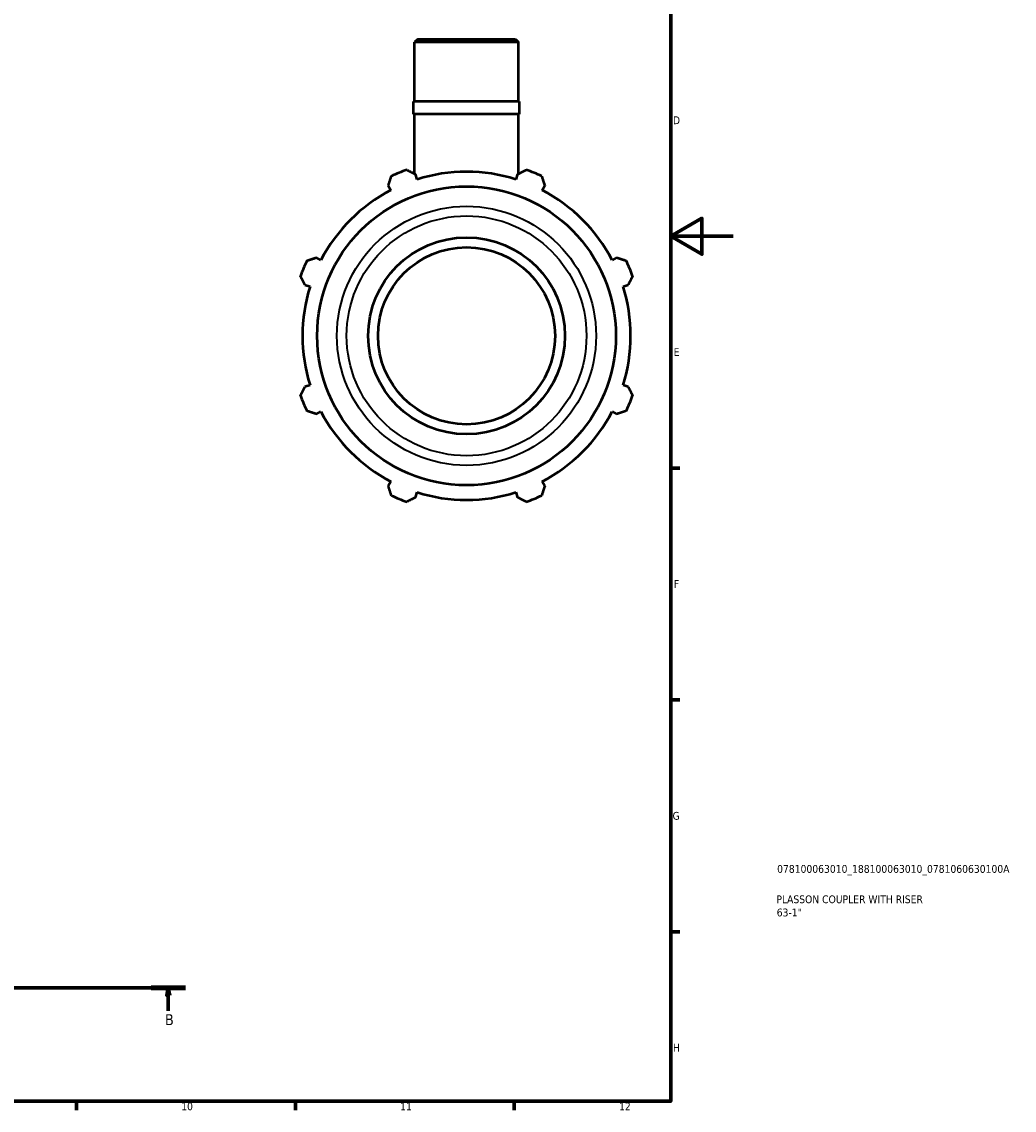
# Model space of a CAD drawing. Header units: millimetres. Extents: x 0 to 931, y 0 to 829.
# Tile 5 of 6: x 613 to 931, y 17 to 366. Entities that reach past the tile are written whole.
import ezdxf

# ---------------------------------------------------------------- set-up
doc = ezdxf.new("R2010")
doc.units = ezdxf.units.MM
doc.linetypes.add('CHAIN', pattern=[0.7087, 0.4724, -0.0591, 0.1181, -0.0591])
for name, color, linetype, lineweight in [('Border (ISO)', 7, 'Continuous', 70), ('Section Line (ISO)', 7, 'CHAIN', 70), ('Title (ISO)', 7, 'Continuous', 50), ('Visible (ISO)', 7, 'Continuous', 50), ('Visible Narrow (ISO)', 7, 'Continuous', 35)]:
    doc.layers.add(name, color=color, linetype=linetype, lineweight=lineweight)
doc.styles.add('Label Text (ISO)', font='tahoma.ttf')
doc.styles.add('Note Text (ISO)', font='tahoma.ttf')

# ---------------------------------------------------------------- blocks, each defined once
blk = doc.blocks.new('Borders Default Border')
at = {"layer": 'Border (ISO)'}
for p, q in [((821, 222.75), (823.9, 222.75)), ((821, 148.5), (823.9, 148.5)), ((821, 74.25), (823.9, 74.25)), ((630.75, 20), (630.75, 17.1)), ((700.83, 20), (700.83, 17.1)), ((770.92, 20), (770.92, 17.1))]:
    blk.add_line(p, q, dxfattribs=at)
at = {"layer": 'Border (ISO)', "flags": 128}
for points in [[(20, 20), (20, 574), (821, 574), (821, 20), (20, 20)], [(841, 297), (821, 297), (831, 302.77), (831, 291.23), (821, 297)]]:
    blk.add_lwpolyline(points, dxfattribs=at)
at = {"layer": 'Border (ISO)', "color": 232, "true_color": 0xca0064, "char_height": 2.5, "attachment_point": 7, "style": 'Note Text (ISO)'}
for s, insert in [('D', (821.73, 332.88)), ('E', (821.94, 258.63)), ('F', (822, 184.38)), ('G', (821.61, 110.08)), ('H', (821.74, 35.88)), ('10', (664.29, 17.05)), ('11', (734.37, 17.1)), ('12', (804.46, 17.1))]:
    blk.add_mtext(s, dxfattribs=dict(at, insert=insert))
blk = doc.blocks.new('Title Blocks ISO')
at = {"layer": 'Title (ISO)', "color": 232, "true_color": 0xca0064, "style": 'Note Text (ISO)'}
for tag, p in [('PART_NUMBER_001', (34.08, 73.13)), ('DESCRIPTION_001', (33.84, 63.4)), ('DESCRIPTION_002', (33.95, 59.18))]:
    blk.add_attdef(tag, p, '', height=2.5, dxfattribs=at)
blk = doc.blocks.new('2dTransSection0')
at = {"layer": 'Section Line (ISO)', "linetype": 'CHAIN'}
blk.add_line((222.42, 56.35), (665.66, 56.35), dxfattribs=at)
at = {"layer": 'Section Line (ISO)', "linetype": 'Continuous', "lineweight": 140}
blk.add_line((654.64, 56.35), (665.66, 56.35), dxfattribs=at)
at = {"layer": 'Section Line (ISO)', "linetype": 'Continuous'}
for p, q in [((660.15, 56.35), (659.65, 53.85)), ((660.15, 53.85), (660.15, 56.35)), ((660.65, 53.85), (660.15, 56.35)), ((659.65, 53.85), (660.65, 53.85)), ((660.15, 48.91), (660.15, 53.85))]:
    blk.add_line(p, q, dxfattribs=at)
at = {"layer": 'Section Line (ISO)', "linetype": 'Continuous', "flags": 128}
blk.add_lwpolyline([(660.65, 53.85), (660.15, 56.35), (659.65, 53.85), (660.65, 53.85)], dxfattribs=at)
at = {"layer": 'Section Line (ISO)'}
blk.add_solid([(660.65, 53.85), (660.15, 56.35), (659.65, 53.85), (660.65, 53.85)], dxfattribs=at)
at = {"layer": 'Section Line (ISO)', "insert": (659.08, 44.35), "char_height": 3.5, "attachment_point": 7, "style": 'Label Text (ISO)'}
blk.add_mtext('B', dxfattribs=at)

msp = doc.modelspace()

# ---------------------------------------------------------------- linework, layer by layer
at = {"layer": 'Visible (ISO)'}
for p, q in [((740.014, 360.098), (739.016, 359.101)), ((772.265, 359.101), (739.016, 359.101)), ((739.016, 340.098), (739.016, 359.101)), ((740.014, 360.098), (771.268, 360.098)), ((771.268, 360.098), (772.265, 359.101)), ((772.265, 340.098), (772.265, 359.101)), ((772.598, 340.098), (738.684, 340.098)), ((738.684, 336.098), (738.684, 340.098)), ((772.598, 336.098), (772.598, 340.098)), ((772.598, 336.098), (738.684, 336.098)), ((739.016, 316.987), (739.016, 336.098)), ((772.265, 316.987), (772.265, 336.098)), ((739.84, 315.211), (739.331, 316.828)), ((771.951, 316.828), (771.441, 315.211)), ((730.596, 313.21), (731.378, 311.706)), ((779.903, 311.706), (780.686, 313.21)), ((709.033, 289.361), (707.529, 290.143)), ((803.752, 290.143), (802.249, 289.361)), ((703.911, 281.408), (705.528, 280.899)), ((805.754, 280.899), (807.37, 281.408)), ((705.528, 249.298), (703.911, 248.788)), ((807.37, 248.788), (805.754, 249.298)), ((707.529, 240.053), (709.033, 240.836)), ((802.249, 240.836), (803.752, 240.053)), ((731.378, 218.49), (730.596, 216.987)), ((780.686, 216.987), (779.903, 218.49)), ((739.331, 213.369), (739.84, 214.985)), ((771.441, 214.985), (771.951, 213.369))]:
    msp.add_line(p, q, dxfattribs=at)
for radius in [47.837, 31.5, 28.35]:
    msp.add_circle((755.641, 265.098), radius, dxfattribs=at)
for radius, start, end in [(56.5, 109.79198, 115.20802), (52.545, 72.5, 107.5), (56.5, 64.79198, 70.20802), (52.545, 117.5, 152.5), (52.545, 27.5, 62.5), (56.5, 154.79198, 160.20802), (56.5, 19.79198, 25.20802), (52.545, 162.5, 197.5), (52.545, 342.5, 17.5), (56.5, 199.79198, 205.20802), (56.5, 334.79198, 340.20802), (52.545, 207.5, 242.5), (52.545, 297.5, 332.5), (56.5, 244.79198, 250.20802), (52.545, 252.5, 287.5), (56.5, 289.79198, 295.20802)]:
    msp.add_arc((755.641, 265.098), radius, start, end, dxfattribs=at)
for points, weights in [([(736.51, 318.261), (737.949, 317.53), (739.331, 316.828)], [1, 1.0017986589, 1.00278128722]), ([(771.951, 316.828), (773.333, 317.53), (774.772, 318.261)], [1.00278128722, 1.0017986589, 1]), ([(730.596, 313.21), (731.076, 314.683), (731.577, 316.218)], [1.00278128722, 1.0017986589, 1]), ([(779.705, 316.218), (780.205, 314.683), (780.686, 313.21)], [1, 1.0017986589, 1.00278128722]), ([(704.522, 289.162), (706.056, 289.663), (707.529, 290.143)], [1, 1.0017986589, 1.00278128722]), ([(803.752, 290.143), (805.226, 289.663), (806.76, 289.162)], [1.00278128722, 1.0017986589, 1]), ([(703.911, 281.408), (703.209, 282.79), (702.478, 284.229)], [1.00278128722, 1.0017986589, 1]), ([(808.803, 284.229), (808.072, 282.79), (807.37, 281.408)], [1, 1.0017986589, 1.00278128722]), ([(702.478, 245.967), (703.209, 247.406), (703.911, 248.788)], [1, 1.0017986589, 1.00278128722]), ([(807.37, 248.788), (808.072, 247.406), (808.803, 245.967)], [1.00278128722, 1.0017986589, 1]), ([(707.529, 240.053), (706.056, 240.534), (704.522, 241.034)], [1.00278128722, 1.0017986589, 1]), ([(806.76, 241.034), (805.226, 240.534), (803.752, 240.053)], [1, 1.0017986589, 1.00278128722]), ([(731.577, 213.979), (731.076, 215.513), (730.596, 216.987)], [1, 1.0017986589, 1.00278128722]), ([(780.686, 216.987), (780.205, 215.513), (779.705, 213.979)], [1.00278128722, 1.0017986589, 1]), ([(739.331, 213.369), (737.949, 212.667), (736.51, 211.936)], [1.00278128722, 1.0017986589, 1]), ([(774.772, 211.936), (773.333, 212.667), (771.951, 213.369)], [1, 1.0017986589, 1.00278128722])]:
    msp.add_rational_spline(points, weights, degree=2, dxfattribs=at)
at = {"layer": 'Visible Narrow (ISO)'}
for radius in [41.48, 38.399]:
    msp.add_circle((755.641, 265.098), radius, dxfattribs=at)

# ---------------------------------------------------------------- block references
msp.add_blockref('Borders Default Border', (0, 0))
msp.add_blockref('Title Blocks ISO', (821, 20)).add_auto_attribs({'PART_NUMBER_001': '078100063010_188100063010_0781060630100A', 'DESCRIPTION_001': 'PLASSON COUPLER WITH RISER', 'DESCRIPTION_002': '63-1"'})
at = {"layer": 'Section Line (ISO)'}
msp.add_blockref('2dTransSection0', (0, 0), dxfattribs=at)

doc.saveas('drawing.dxf')
